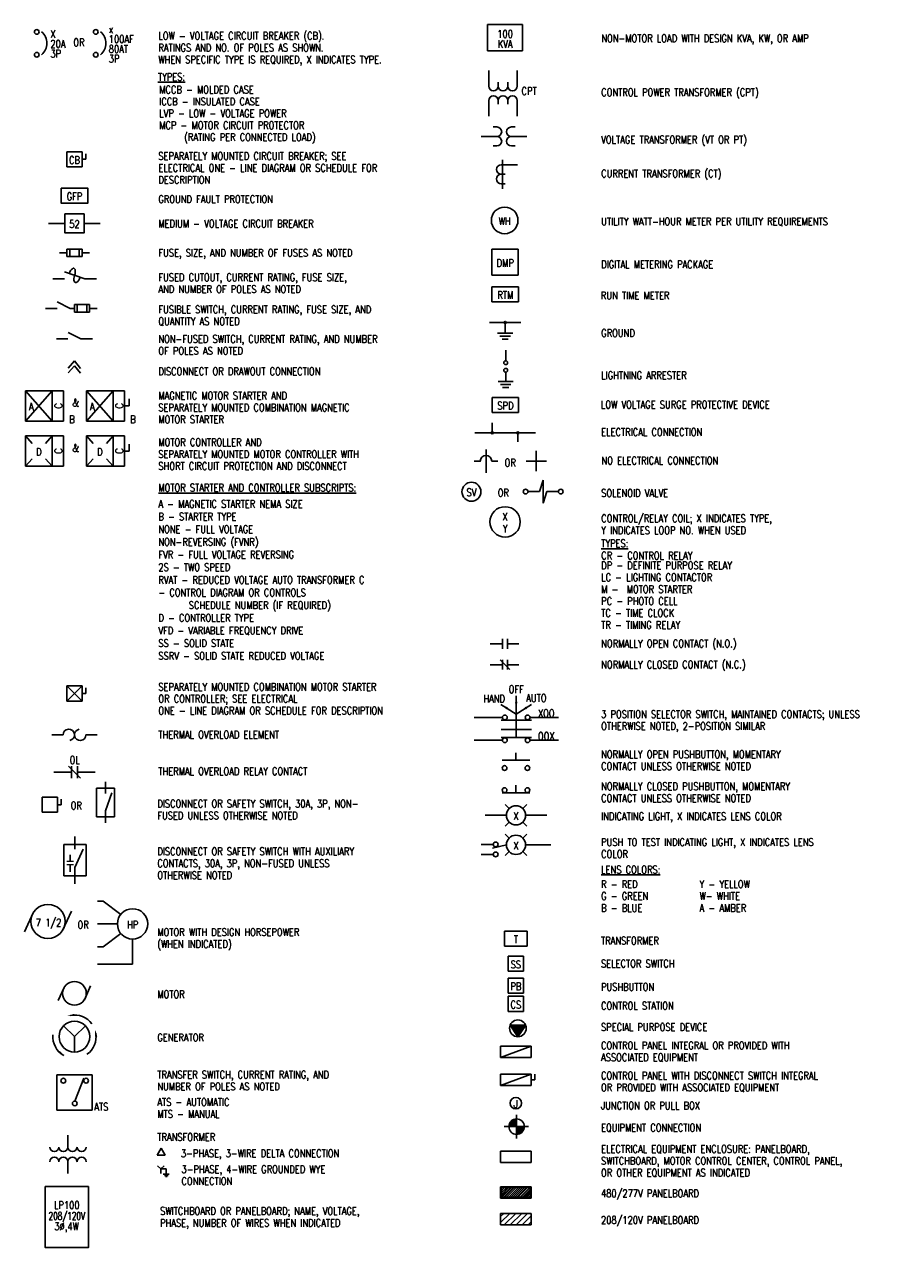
# Model space of a CAD drawing. Header units: inches. Extents: x 21.4 to 50, y 0.7 to 20.9.
# Tile 1 of 2: x 21.4 to 35.8, y 0.7 to 20.9. Entities that reach past the tile are written whole.
import ezdxf

# ---------------------------------------------------------------- set-up
doc = ezdxf.new("R2010")
doc.units = ezdxf.units.IN
doc.header["$MEASUREMENT"] = 0
doc.layers.add('E-ANNO-SYMB', color=2, linetype='Continuous')
doc.layers.add('E-ANNO-TEXT', color=2, linetype='Continuous')
doc.styles.add('Text', font='romans.shx', dxfattribs={"width": 0.8, "height": 0.125})
doc.dimstyles.get("Standard").update_dxf_attribs({"dimtxt": 0.18, "dimasz": 0.18, "dimexe": 0.18, "dimexo": 0.0625, "dimgap": 0.09, "dimtad": 0, "dimtih": 1, "dimtoh": 1, "dimdec": 4, "dimzin": 0, "dimdsep": 46, "dimtxsty": 'Standard', "dimcen": 0.09, "dimadec": 0, "dimazin": 0, "dimtfac": 1, "dimtdec": 4, "dimtofl": 0, "dimtmove": 0, "dimatfit": 3, "dimfxl": 1, "dimtolj": 1, "dimtzin": 0, "dimarcsym": 0})

# ---------------------------------------------------------------- blocks, each defined once
blk = doc.blocks.new('AEC Legend_dwg_NOC-501138-SYMBOLS AND ABBREVIATION')
at = {"lineweight": 9}
for p, q in [((-0.05, 0.1), (-0.05, -0.1)), ((0.05, 0.1), (0.05, -0.1))]:
    blk.add_line(p, q, dxfattribs=at)
blk = doc.blocks.new('MOTOR')
for p, q in [((-0.108, 0.061), (-0.171, -0.077)), ((0.105, -0.068), (0.17, 0.079))]:
    blk.add_line(p, q)
blk.add_circle((0, 0), 0.125)

msp = doc.modelspace()

# ---------------------------------------------------------------- linework, layer by layer
at = {"layer": 'E-ANNO-SYMB', "lineweight": -3}
for p, q in [((29.015, 20.426), (29.015, 20.859)), ((29.015, 20.859), (29.592, 20.859)), ((29.592, 20.859), (29.592, 20.426)), ((29.592, 20.426), (29.015, 20.426)), ((29.034, 20.101), (29.034, 19.844)), ((29.503, 19.844), (29.503, 20.101)), ((29.191, 19.844), (29.191, 19.907)), ((29.347, 19.844), (29.347, 19.907)), ((29.034, 19.607), (29.034, 19.35)), ((29.191, 19.607), (29.191, 19.545)), ((29.347, 19.545), (29.347, 19.607)), ((29.503, 19.35), (29.503, 19.607)), ((29.169, 19.172), (29.106, 19.172)), ((29.468, 19.172), (29.406, 19.172)), ((29.169, 19.016), (28.911, 19.016)), ((29.406, 19.016), (29.663, 19.016)), ((22.094, 18.765), (22.344, 18.765)), ((22.094, 18.515), (22.094, 18.765)), ((22.344, 18.765), (22.344, 18.515)), ((22.407, 18.64), (22.407, 18.731)), ((29.106, 18.859), (29.169, 18.859)), ((29.406, 18.859), (29.468, 18.859)), ((22.344, 18.64), (22.407, 18.64)), ((29.241, 18.551), (29.506, 18.551)), ((29.26, 18.156), (29.26, 18.633)), ((22.344, 18.515), (22.094, 18.515)), ((29.241, 18.395), (29.304, 18.395)), ((29.304, 18.238), (29.241, 18.238)), ((21.794, 17.586), (22.063, 17.586)), ((22.376, 17.586), (22.644, 17.586)), ((22.094, 17.038), (22.094, 17.163)), ((22.094, 17.163), (22.344, 17.163)), ((22.141, 17.163), (22.141, 17.038)), ((22.297, 17.163), (22.297, 17.038)), ((22.344, 17.163), (22.344, 17.038)), ((29.087, 16.731), (29.087, 17.164)), ((29.087, 17.164), (29.52, 17.164)), ((29.52, 17.164), (29.52, 16.731)), ((21.974, 17.1), (22.094, 17.1)), ((22.344, 17.038), (22.094, 17.038)), ((22.344, 17.1), (22.465, 17.1)), ((22.391, 16.672), (22.053, 16.786)), ((29.52, 16.731), (29.087, 16.731)), ((22.053, 16.672), (21.864, 16.672)), ((22.58, 16.672), (22.391, 16.672)), ((29.087, 16.294), (29.087, 16.544)), ((29.087, 16.544), (29.524, 16.544)), ((29.524, 16.544), (29.524, 16.294)), ((21.933, 16.187), (21.744, 16.187)), ((22.148, 16.187), (21.936, 16.294)), ((22.219, 16.187), (22.148, 16.187)), ((22.219, 16.124), (22.219, 16.249)), ((22.219, 16.249), (22.469, 16.249)), ((22.469, 16.124), (22.219, 16.124)), ((22.266, 16.124), (22.266, 16.249)), ((22.422, 16.124), (22.422, 16.249)), ((22.469, 16.249), (22.469, 16.124)), ((22.469, 16.187), (22.59, 16.187)), ((29.524, 16.294), (29.087, 16.294)), ((29.561, 15.955), (29.046, 15.955)), ((29.303, 15.78), (29.303, 15.955)), ((22.326, 15.684), (22.113, 15.791)), ((29.178, 15.78), (29.428, 15.78)), ((29.216, 15.73), (29.391, 15.73)), ((22.11, 15.684), (21.921, 15.684)), ((22.514, 15.684), (22.326, 15.684)), ((29.253, 15.68), (29.353, 15.68)), ((29.313, 15.325), (29.313, 15.5)), ((22.117, 15.204), (22.219, 15.322)), ((22.219, 15.322), (22.318, 15.2)), ((22.115, 15.126), (22.218, 15.244)), ((22.218, 15.244), (22.316, 15.122)), ((29.313, 15.137), (29.313, 14.986)), ((29.188, 14.986), (29.438, 14.986)), ((29.225, 14.936), (29.4, 14.936)), ((21.415, 14.832), (22.04, 14.832)), ((21.415, 14.332), (21.415, 14.832)), ((21.415, 14.832), (21.852, 14.332)), ((21.852, 14.832), (21.415, 14.332)), ((21.852, 14.332), (21.852, 14.832)), ((22.04, 14.832), (22.04, 14.332)), ((23.043, 14.832), (22.418, 14.832)), ((22.418, 14.832), (22.856, 14.332)), ((22.856, 14.832), (22.418, 14.332)), ((22.418, 14.332), (22.418, 14.832)), ((22.856, 14.332), (22.856, 14.832)), ((23.043, 14.332), (23.043, 14.832)), ((23.121, 14.582), (23.121, 14.696)), ((29.089, 14.473), (29.089, 14.723)), ((29.089, 14.723), (29.526, 14.723)), ((29.263, 14.886), (29.363, 14.886)), ((29.526, 14.723), (29.526, 14.473)), ((23.043, 14.582), (23.121, 14.582)), ((22.04, 14.332), (21.415, 14.332)), ((22.418, 14.332), (23.043, 14.332)), ((29.526, 14.473), (29.089, 14.473)), ((29.093, 14.304), (29.093, 14.138)), ((21.522, 13.966), (21.415, 14.089)), ((21.415, 14.089), (21.415, 13.589)), ((22.04, 14.089), (21.415, 14.089)), ((21.852, 14.089), (21.745, 13.966)), ((21.852, 13.589), (21.852, 14.089)), ((22.04, 13.589), (22.04, 14.089)), ((22.418, 13.589), (22.418, 14.089)), ((23.043, 14.089), (22.418, 14.089)), ((22.418, 14.089), (22.526, 13.966)), ((22.748, 13.966), (22.856, 14.089)), ((22.856, 14.089), (22.856, 13.589)), ((23.043, 13.589), (23.043, 14.089)), ((28.803, 14.138), (29.803, 14.138)), ((29.514, 13.992), (29.514, 14.138)), ((23.121, 13.839), (23.121, 13.953)), ((21.522, 13.712), (21.415, 13.589)), ((21.745, 13.712), (21.852, 13.589)), ((22.526, 13.712), (22.418, 13.589)), ((22.856, 13.589), (22.748, 13.712)), ((23.043, 13.839), (23.121, 13.839)), ((28.989, 13.482), (28.989, 13.866)), ((29.817, 13.506), (29.817, 13.842)), ((21.415, 13.589), (22.04, 13.589)), ((22.418, 13.589), (23.043, 13.589)), ((28.896, 13.674), (28.797, 13.674)), ((29.181, 13.674), (29.083, 13.674)), ((29.985, 13.674), (29.649, 13.674)), ((29.93, 13.359), (29.867, 13.172)), ((29.93, 12.984), (29.93, 13.359)), ((29.867, 13.172), (29.68, 13.172)), ((29.992, 13.172), (29.93, 12.984)), ((30.18, 13.172), (29.992, 13.172)), ((29.263, 10.747), (29.263, 10.587)), ((29.343, 10.747), (29.343, 10.587)), ((29.056, 10.667), (29.263, 10.667)), ((29.343, 10.667), (29.531, 10.667)), ((29.056, 10.323), (29.263, 10.323)), ((29.223, 10.403), (29.383, 10.243)), ((29.263, 10.403), (29.263, 10.243)), ((29.343, 10.403), (29.343, 10.243)), ((29.343, 10.323), (29.531, 10.323)), ((22.094, 9.974), (22.344, 9.974)), ((22.094, 9.724), (22.094, 9.974)), ((22.094, 9.974), (22.344, 9.724)), ((22.094, 9.724), (22.344, 9.974)), ((22.344, 9.974), (22.344, 9.724)), ((22.407, 9.849), (22.407, 9.941)), ((22.344, 9.724), (22.094, 9.724)), ((22.344, 9.849), (22.407, 9.849)), ((29.486, 9.125), (29.486, 9.512)), ((28.792, 9.455), (29.26, 9.455)), ((29.236, 9.41), (29.736, 9.41)), ((29.236, 9.259), (29.736, 9.259)), ((29.713, 9.455), (30.181, 9.455)), ((22.032, 9.169), (21.844, 9.169)), ((22.407, 9.169), (22.594, 9.169)), ((28.792, 9.08), (29.26, 9.08)), ((29.236, 9.125), (29.736, 9.125)), ((29.713, 9.08), (30.181, 9.08)), ((29.482, 8.75), (29.482, 8.875)), ((22.119, 8.655), (22.319, 8.455)), ((22.169, 8.655), (22.169, 8.455)), ((22.269, 8.655), (22.269, 8.455)), ((29.256, 8.75), (29.709, 8.75)), ((22.169, 8.555), (21.88, 8.555)), ((22.269, 8.555), (22.559, 8.555)), ((22.581, 8.294), (22.581, 7.821)), ((22.879, 8.294), (22.581, 8.294)), ((22.73, 8.203), (22.73, 8.398)), ((22.879, 7.821), (22.879, 8.294)), ((29.482, 8.215), (29.482, 8.34)), ((21.689, 7.895), (21.689, 8.145)), ((21.689, 8.145), (21.939, 8.145)), ((21.939, 8.145), (21.939, 7.895)), ((22.002, 8.02), (22.002, 8.111)), ((22.73, 7.918), (22.831, 8.216)), ((29.256, 8.215), (29.709, 8.215)), ((21.939, 7.895), (21.689, 7.895)), ((21.939, 8.02), (22.002, 8.02)), ((22.73, 7.721), (22.73, 7.918)), ((29.306, 8.021), (29.371, 7.956)), ((29.659, 8.021), (29.594, 7.956)), ((22.581, 7.821), (22.879, 7.821)), ((28.976, 7.845), (29.324, 7.845)), ((29.371, 7.733), (29.306, 7.668)), ((29.594, 7.733), (29.659, 7.668)), ((29.64, 7.845), (29.988, 7.845)), ((22.227, 7.289), (22.227, 7.499)), ((29.306, 7.536), (29.371, 7.47)), ((29.659, 7.536), (29.594, 7.47)), ((22.41, 7.366), (22.045, 7.366)), ((22.045, 7.366), (22.045, 6.848)), ((22.227, 6.985), (22.362, 7.287)), ((22.41, 6.848), (22.41, 7.366)), ((29.109, 7.366), (28.912, 7.366)), ((29.098, 7.307), (29.324, 7.359)), ((29.371, 7.247), (29.306, 7.182)), ((29.594, 7.247), (29.659, 7.182)), ((29.64, 7.359), (30.053, 7.359)), ((22.149, 7.084), (22.149, 7.194)), ((29.109, 7.202), (28.912, 7.202)), ((22.045, 6.848), (22.41, 6.848)), ((22.149, 6.917), (22.149, 7.028)), ((22.227, 6.715), (22.227, 6.985)), ((22.028, 5.959), (22.17, 6.27)), ((22.69, 6.433), (22.599, 6.433)), ((22.98, 6.215), (22.69, 6.433)), ((21.539, 6.238), (21.396, 5.927)), ((22.925, 6.058), (22.599, 6.058)), ((22.98, 5.901), (22.69, 5.683)), ((29.293, 5.941), (29.668, 5.941)), ((29.293, 5.691), (29.293, 5.941)), ((29.668, 5.941), (29.668, 5.691)), ((22.69, 5.683), (22.599, 5.683)), ((23.175, 5.808), (23.175, 5.397)), ((29.668, 5.691), (29.293, 5.691)), ((29.355, 5.528), (29.605, 5.528)), ((29.355, 5.278), (29.355, 5.528)), ((29.605, 5.528), (29.605, 5.278)), ((23.175, 5.397), (22.599, 5.397)), ((29.605, 5.278), (29.355, 5.278)), ((29.355, 5.167), (29.605, 5.167)), ((29.355, 4.917), (29.355, 5.167)), ((29.605, 5.167), (29.605, 4.917)), ((29.605, 4.917), (29.355, 4.917)), ((29.355, 4.867), (29.605, 4.867)), ((29.355, 4.617), (29.355, 4.867)), ((29.605, 4.867), (29.605, 4.617)), ((29.605, 4.617), (29.355, 4.617)), ((22.219, 4.203), (22.04, 4.382)), ((22.219, 4.203), (22.398, 4.382)), ((29.642, 4.393), (29.386, 4.393)), ((29.386, 4.393), (29.514, 4.201)), ((29.404, 4.366), (29.431, 4.393)), ((29.408, 4.36), (29.44, 4.393)), ((29.411, 4.355), (29.449, 4.393)), ((29.415, 4.35), (29.458, 4.393)), ((29.418, 4.345), (29.467, 4.393)), ((29.422, 4.339), (29.475, 4.393)), ((29.426, 4.334), (29.484, 4.393)), ((29.429, 4.329), (29.493, 4.393)), ((29.433, 4.323), (29.502, 4.393)), ((29.436, 4.318), (29.511, 4.393)), ((29.44, 4.313), (29.52, 4.393)), ((29.443, 4.308), (29.528, 4.393)), ((29.447, 4.302), (29.537, 4.393)), ((29.45, 4.297), (29.546, 4.393)), ((29.454, 4.292), (29.555, 4.393)), ((29.457, 4.286), (29.564, 4.393)), ((29.461, 4.281), (29.573, 4.393)), ((29.465, 4.276), (29.582, 4.393)), ((29.468, 4.27), (29.59, 4.393)), ((29.472, 4.265), (29.599, 4.393)), ((29.475, 4.26), (29.608, 4.393)), ((29.479, 4.255), (29.617, 4.393)), ((29.482, 4.249), (29.626, 4.393)), ((29.486, 4.244), (29.635, 4.393)), ((29.489, 4.239), (29.64, 4.389)), ((29.493, 4.233), (29.622, 4.363)), ((29.496, 4.228), (29.604, 4.336)), ((29.5, 4.223), (29.586, 4.309)), ((29.503, 4.217), (29.568, 4.283)), ((29.507, 4.212), (29.551, 4.256)), ((29.511, 4.207), (29.533, 4.229)), ((29.514, 4.201), (29.642, 4.393)), ((22.219, 4.203), (22.219, 3.95)), ((29.23, 3.858), (29.23, 4.046)), ((29.23, 4.046), (29.73, 4.046)), ((29.73, 4.046), (29.23, 3.858)), ((29.73, 4.046), (29.73, 3.858)), ((29.73, 3.858), (29.23, 3.858)), ((21.927, 3.575), (22.512, 3.575)), ((21.927, 2.991), (21.927, 3.575)), ((22.374, 3.52), (22.224, 3.142)), ((22.512, 3.575), (22.512, 2.991)), ((29.23, 3.4), (29.23, 3.587)), ((29.23, 3.587), (29.73, 3.587)), ((29.73, 3.587), (29.23, 3.4)), ((29.73, 3.587), (29.73, 3.4)), ((29.73, 3.493), (29.793, 3.493)), ((29.793, 3.493), (29.793, 3.585)), ((29.73, 3.4), (29.23, 3.4)), ((22.512, 2.991), (21.927, 2.991)), ((29.365, 2.727), (29.487, 2.849)), ((29.366, 2.736), (29.478, 2.848)), ((29.368, 2.747), (29.467, 2.847)), ((29.369, 2.722), (29.492, 2.845)), ((29.37, 2.759), (29.456, 2.844)), ((29.375, 2.773), (29.442, 2.839)), ((29.378, 2.722), (29.492, 2.836)), ((29.386, 2.792), (29.422, 2.828)), ((29.387, 2.722), (29.492, 2.827)), ((29.396, 2.722), (29.492, 2.818)), ((29.492, 2.914), (29.492, 2.527)), ((29.69, 2.722), (29.289, 2.722)), ((29.405, 2.722), (29.492, 2.809)), ((29.414, 2.722), (29.492, 2.801)), ((29.422, 2.722), (29.492, 2.792)), ((29.431, 2.722), (29.492, 2.783)), ((29.44, 2.722), (29.492, 2.774)), ((29.449, 2.722), (29.492, 2.765)), ((29.458, 2.722), (29.492, 2.756)), ((29.467, 2.722), (29.492, 2.747)), ((29.492, 2.694), (29.52, 2.722)), ((29.492, 2.686), (29.528, 2.722)), ((29.492, 2.677), (29.537, 2.722)), ((29.492, 2.668), (29.546, 2.722)), ((29.492, 2.659), (29.555, 2.722)), ((29.492, 2.65), (29.564, 2.722)), ((29.492, 2.641), (29.573, 2.722)), ((29.492, 2.633), (29.582, 2.722)), ((29.492, 2.624), (29.59, 2.722)), ((29.492, 2.615), (29.599, 2.722)), ((29.492, 2.606), (29.608, 2.722)), ((29.492, 2.597), (29.617, 2.722)), ((29.499, 2.596), (29.619, 2.715)), ((29.509, 2.597), (29.618, 2.705)), ((29.52, 2.598), (29.616, 2.694)), ((29.532, 2.602), (29.612, 2.682)), ((29.547, 2.608), (29.606, 2.667)), ((29.57, 2.622), (29.592, 2.644)), ((22.111, 2.386), (22.111, 2.581)), ((23.645, 2.367), (23.579, 2.254)), ((23.579, 2.254), (23.71, 2.254)), ((23.71, 2.254), (23.645, 2.367)), ((29.23, 2.317), (29.73, 2.317)), ((29.23, 2.129), (29.23, 2.317)), ((29.73, 2.317), (29.73, 2.129)), ((22.111, 1.95), (22.111, 2.145)), ((23.64, 2.025), (23.586, 2.078)), ((23.694, 2.078), (23.64, 2.025)), ((23.64, 2.025), (23.727, 2.025)), ((23.64, 1.95), (23.64, 2.025)), ((23.727, 2.025), (23.727, 1.942)), ((29.73, 2.129), (29.23, 2.129)), ((23.677, 1.942), (23.777, 1.942)), ((23.699, 1.92), (23.759, 1.92)), ((23.715, 1.899), (23.746, 1.899)), ((29.23, 1.733), (29.73, 1.733)), ((29.23, 1.546), (29.23, 1.733)), ((29.238, 1.56), (29.397, 1.719)), ((29.242, 1.602), (29.359, 1.719)), ((29.242, 1.595), (29.367, 1.719)), ((29.242, 1.665), (29.296, 1.719)), ((29.242, 1.633), (29.329, 1.719)), ((29.242, 1.564), (29.242, 1.719)), ((29.242, 1.719), (29.708, 1.719)), ((29.249, 1.56), (29.408, 1.719)), ((29.282, 1.56), (29.441, 1.719)), ((29.294, 1.56), (29.453, 1.719)), ((29.328, 1.56), (29.487, 1.719)), ((29.363, 1.56), (29.522, 1.719)), ((29.395, 1.56), (29.554, 1.719)), ((29.429, 1.56), (29.588, 1.719)), ((29.462, 1.56), (29.621, 1.719)), ((29.494, 1.56), (29.653, 1.719)), ((29.515, 1.56), (29.674, 1.719)), ((29.549, 1.56), (29.708, 1.719)), ((29.559, 1.56), (29.718, 1.72)), ((29.591, 1.56), (29.718, 1.687)), ((29.606, 1.56), (29.718, 1.672)), ((29.634, 1.56), (29.718, 1.645)), ((29.658, 1.56), (29.718, 1.62)), ((29.718, 1.56), (29.718, 1.72)), ((29.73, 1.733), (29.73, 1.546)), ((29.73, 1.546), (29.23, 1.546)), ((29.238, 1.56), (29.718, 1.56)), ((29.693, 1.56), (29.718, 1.585)), ((29.23, 1.294), (29.73, 1.294)), ((29.23, 1.106), (29.23, 1.294)), ((29.23, 1.243), (29.281, 1.294)), ((29.23, 1.145), (29.38, 1.294)), ((29.29, 1.106), (29.478, 1.294)), ((29.388, 1.106), (29.576, 1.294)), ((29.486, 1.106), (29.674, 1.294)), ((29.584, 1.106), (29.73, 1.252)), ((29.73, 1.294), (29.73, 1.106)), ((29.73, 1.106), (29.23, 1.106)), ((29.682, 1.106), (29.73, 1.154))]:
    msp.add_line(p, q, dxfattribs=at)
for points in [[(22.001, 18.166), (22.438, 18.166), (22.438, 17.916), (22.001, 17.916)], [(22.063, 17.742), (22.376, 17.742), (22.376, 17.43), (22.063, 17.43)], [(21.737, 1.735), (22.449, 1.735), (22.449, 0.732), (21.737, 0.732)]]:
    msp.add_lwpolyline(points, close=True, dxfattribs=at)
for centre, radius in [((21.598, 20.736), 0.0391), ((22.57, 20.736), 0.0391), ((21.598, 20.361), 0.0391), ((22.57, 20.361), 0.0391), ((29.296, 17.635), 0.219), ((29.303, 15.955), 0.0175), ((29.313, 15.293), 0.0312), ((29.313, 15.168), 0.0312), ((29.093, 14.138), 0.0175), ((29.514, 14.138), 0.0175), ((28.749, 13.17), 0.156), ((29.641, 13.172), 0.0391), ((30.219, 13.172), 0.0391), ((29.303, 12.673), 0.25), ((29.299, 9.455), 0.0391), ((29.674, 9.455), 0.0391), ((29.299, 9.08), 0.0391), ((29.674, 9.08), 0.0391), ((29.295, 8.623), 0.0391), ((29.67, 8.623), 0.0391), ((29.295, 8.259), 0.0391), ((29.67, 8.259), 0.0391), ((29.482, 7.845), 0.158), ((29.482, 7.359), 0.158), ((29.148, 7.366), 0.0391), ((29.148, 7.202), 0.0391), ((21.783, 6.099), 0.281), ((23.175, 6.058), 0.25), ((22.219, 4.203), 0.253), ((29.514, 4.34), 0.138), ((22.036, 3.478), 0.0391), ((22.411, 3.478), 0.0391), ((22.224, 3.103), 0.0391), ((29.48, 3.108), 0.0938), ((29.492, 2.722), 0.127)]:
    msp.add_circle(centre, radius, dxfattribs=at)
for centre, radius, start, end in [((21.521, 20.55), 0.244, 309.5549, 50.1472), ((22.493, 20.55), 0.244, 309.5549, 50.1472), ((29.112, 19.844), 0.0781, 180, 0), ((29.269, 19.844), 0.0781, 180, 0), ((29.425, 19.844), 0.0781, 180, 0), ((29.112, 19.607), 0.0781, 0, 180), ((29.269, 19.607), 0.0781, 0, 180), ((29.425, 19.607), 0.0781, 0, 180), ((29.169, 19.094), 0.0781, 270, 90), ((29.406, 19.094), 0.0781, 90, 270), ((29.169, 18.938), 0.0781, 270, 90), ((29.406, 18.938), 0.0781, 90, 270), ((29.241, 18.473), 0.0781, 90, 270), ((29.241, 18.316), 0.0781, 90, 270), ((28.989, 13.674), 0.094, 0, 180), ((22.126, 9.169), 0.0937, 281.9585, 180), ((22.313, 9.169), 0.0937, 101.9585, 0), ((22.219, 4.203), 0.356, 36.0274, 100.3268), ((22.219, 4.203), 0.356, 175.3081, 240.6022), ((22.219, 4.203), 0.356, 305.351, 9.1255), ((21.886, 2.386), 0.075, 180, 0), ((21.886, 2.145), 0.075, 0, 180), ((22.036, 2.386), 0.075, 180, 0), ((22.036, 2.145), 0.075, 0, 180), ((22.186, 2.386), 0.075, 180, 0), ((22.186, 2.145), 0.075, 0, 180), ((22.336, 2.386), 0.075, 180, 0), ((22.336, 2.145), 0.075, 0, 180)]:
    msp.add_arc(centre, radius, start, end, dxfattribs=at)
for centre, start_param, end_param in [((22.177, 16.744), 4.712389, 7.853982), ((22.267, 16.714), 1.570796, 4.712389)]:
    msp.add_ellipse(centre, major_axis=(0.034, 0.102), ratio=0.44194, start_param=start_param, end_param=end_param, dxfattribs=at)
for points in [[(22.217, 4.579), (22.222, 4.541), (22.104, 4.544)], [(22.595, 4.206), (22.556, 4.201), (22.56, 4.319)], [(21.956, 3.936), (21.979, 3.967), (22.06, 3.881)]]:
    msp.add_solid(points, dxfattribs=at)

# ---------------------------------------------------------------- block references
at = {"layer": 'E-ANNO-SYMB', "lineweight": -3, "xscale": 0.5625, "yscale": 0.5625, "zscale": 0.5625, "rotation": 270}
msp.add_blockref('AEC Legend_dwg_NOC-501138-SYMBOLS AND ABBREVIATION', (22.149, 7.056), dxfattribs=at)
at = {"layer": 'E-ANNO-SYMB', "lineweight": -3, "xscale": 1.560302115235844, "yscale": 1.560302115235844, "zscale": 1.560302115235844}
msp.add_blockref('MOTOR', (22.219, 4.916), dxfattribs=at)

# ---------------------------------------------------------------- texts
at = {"layer": 'E-ANNO-TEXT', "lineweight": -3, "char_height": 0.125, "style": 'Text'}
for s, insert, width, attachment_point, line_spacing_factor in [('\\W0.8000;X 20A 3P', (21.823, 20.764), 0.25843, 1, 0.777143), ('\\W0.8000;x 100AF 80AT 3P', (22.783, 20.843), 0.42593, 1, 0.777143), ('LOW - VOLTAGE CIRCUIT BREAKER (CB).\\PRATINGS AND NO. OF POLES AS SHOWN.\\PWHEN SPECIFIC TYPE IS REQUIRED, X INDICATES TYPE.', (23.599, 20.735), 4.29712, 1, 0.938532), ('100', (29.303, 20.765), 0.26078, 2, 0.938532), ('OR', (22.292, 20.626), 0.23333, 2, 0.938532), ('KVA', (29.303, 20.601), 0.31225, 2, 0.938532), ('NON-MOTOR LOAD WITH DESIGN KVA, KW, OR AMP', (30.886, 20.693), 4.69658, 1, 0.938532), ('\\LTYPES:', (23.592, 20.059), 0.55244, 1, 0.938532), ('MCCB - MOLDED CASE\\PICCB - INSULATED CASE\\PLVP - LOW - VOLTAGE POWER\\PMCP - MOTOR CIRCUIT PROTECTOR\\P      (RATING PER CONNECTED LOAD)', (23.613, 19.849), 3.33257, 1, 0.938532), ('CPT', (29.573, 19.825), 0.3111, 1, 0.938532), ('CONTROL POWER TRANSFORMER (CPT)', (30.884, 19.805), 3.64887, 1, 0.938532), ('VOLTAGE TRANSFORMER (VT OR PT)', (30.884, 19.025), 3.56461, 1, 0.938532), ('SEPARATELY MOUNTED CIRCUIT BREAKER; SEE\\PELECTRICAL ONE - LINE DIAGRAM OR SCHEDULE FOR\\PDESCRIPTION', (23.599, 18.756), 4.13585, 1, 0.938532), ('CB', (22.219, 18.69), 0.21617, 2, 0.938532), ('CURRENT TRANSFORMER (CT)', (30.884, 18.468), 3.41141, 1, 0.938532), ('GFP', (22.219, 18.092), 0.32025, 2, 0.938532), ('GROUND FAULT PROTECTION', (23.599, 18.047), 2.29096, 1, 0.938532), ('52', (22.219, 17.636), 0.17385, 2, 0.938532), ('MEDIUM - VOLTAGE CIRCUIT BREAKER', (23.599, 17.644), 2.96693, 1, 0.938532), ('WH', (29.296, 17.685), 0.25849, 2, 0.938532), ('UTILITY WATT-HOUR METER PER UTILITY REQUIREMENTS', (30.884, 17.679), 4.85891, 1, 0.938532), ('FUSE, SIZE, AND NUMBER OF FUSES AS NOTED', (23.599, 17.164), 4.4163, 1, 0.938532), ('DMP', (29.305, 16.996), 0.34542, 2, 0.938532), ('DIGITAL METERING PACKAGE', (30.884, 16.973), 3.4801, 1, 0.938532), ('FUSED CUTOUT, CURRENT RATING, FUSE SIZE,\\PAND NUMBER OF POLES AS NOTED', (23.599, 16.761), 3.63145, 1, 0.938532), ('RTM', (29.306, 16.469), 0.33627, 2, 0.938532), ('RUN TIME METER', (30.879, 16.461), 2.34384, 1, 0.938532), ('FUSIBLE SWITCH, CURRENT RATING, FUSE SIZE, AND\\PQUANTITY AS NOTED', (23.599, 16.232), 4.09125, 1, 0.938532), ('NON-FUSED SWITCH, CURRENT RATING, AND NUMBER\\POF POLES AS NOTED', (23.599, 15.746), 4.19075, 1, 0.938532), ('GROUND', (30.884, 15.844), 1.78722, 1, 0.938532), ('DISCONNECT OR DRAWOUT CONNECTION', (23.599, 15.213), 3.24029, 1, 0.938532), ('LIGHTNING ARRESTER', (30.884, 15.148), 4.32567, 1, 0.938532), ('&', (22.187, 14.697), 0.10408, 1, 0.938532), ('MAGNETIC MOTOR STARTER AND\\PSEPARATELY MOUNTED COMBINATION MAGNETIC\\PMOTOR STARTER', (23.599, 14.813), 3.85563, 1, 0.938532), ('A', (21.508, 14.632), 0.10408, 2, 0.938532), ('A', (22.512, 14.632), 0.10408, 2, 0.938532), ('SPD', (29.308, 14.649), 0.32025, 2, 0.938532), ('LOW VOLTAGE SURGE PROTECTIVE DEVICE', (30.879, 14.666), 4.34607, 1, 0.938532), ('B', (22.133, 14.422), 0.10408, 1, 0.938532), ('B', (23.137, 14.422), 0.10408, 1, 0.938532), ('ELECTRICAL CONNECTION', (30.884, 14.214), 4.35629, 1, 0.938532), ('D', (21.633, 13.889), 0.11209, 2, 0.938532), ('&', (22.187, 13.953), 0.10408, 1, 0.938532), ('D', (22.637, 13.889), 0.11209, 2, 0.938532), ('MOTOR CONTROLLER AND\\PSEPARATELY MOUNTED MOTOR CONTROLLER WITH\\PSHORT CIRCUIT PROTECTION AND DISCONNECT', (23.599, 14.046), 4.01919, 1, 0.938532), ('OR', (29.387, 13.711), 0.23333, 2, 0.938532), ('NO ELECTRICAL CONNECTION', (30.889, 13.745), 4.31335, 1, 0.938532), ('\\LMOTOR STARTER AND CONTROLLER SUBSCRIPTS:', (23.599, 13.298), 3.90939, 1, 0.938532), ('SV', (28.749, 13.221), 0.20817, 2, 0.938532), ('OR', (29.274, 13.216), 0.23333, 2, 0.938532), ('SOLENOID VALVE', (30.884, 13.21), 4.36395, 1, 0.938532), ('X', (29.303, 12.824), 0.10408, 2, 0.938532), ('CONTROL/RELAY COIL; X INDICATES TYPE,\\PY INDICATES LOOP NO. WHEN USED', (30.884, 12.793), 4.39628, 1, 0.938532), ('Y', (29.303, 12.623), 0.1018, 2, 0.938532), ('\\LTYPES:', (30.884, 12.382), 1.67246, 1, 0.938532), ('CR - CONTROL RELAY', (30.884, 12.181), 3.56995, 1, 0.938532), ('DP - DEFINITE PURPOSE RELAY\\PLC - LIGHTING CONTACTOR\\PM -  MOTOR STARTER\\PPC - PHOTO CELL\\PTC - TIME CLOCK\\PTR - TIMING RELAY', (30.884, 12.019), 3.79183, 1, 0.938532), ('NORMALLY OPEN CONTACT (N.O.)', (30.884, 10.734), 3.95285, 1, 0.938532), ('NORMALLY CLOSED CONTACT (N.C.)', (30.884, 10.388), 3.88399, 1, 0.938532), ('SEPARATELY MOUNTED COMBINATION MOTOR STARTER\\POR CONTROLLER; SEE ELECTRICAL\\PONE - LINE DIAGRAM OR SCHEDULE FOR DESCRIPTION', (23.599, 10.021), 4.38291, 1, 0.938532), ('OFF', (29.486, 9.982), 0.3111, 2, 0.938532), ('HAND', (29.123, 9.827), 0.44035, 2, 0.938532), ('AUTO', (29.818, 9.837), 0.43234, 2, 0.938532), ('XOO', (29.843, 9.586), 0.34656, 1, 0.938532), ('3 POSITION SELECTOR SWITCH, MAINTAINED CONTACTS; UNLESS\\POTHERWISE NOTED, 2-POSITION SIMILAR', (30.883, 9.571), 5.07031, 1, 0.938532), ('THERMAL OVERLOAD ELEMENT', (23.599, 9.235), 2.43164, 1, 0.938532), ('OOX', (29.843, 9.211), 0.34656, 1, 0.938532), ('NORMALLY OPEN PUSHBUTTON, MOMENTARY\\PCONTACT UNLESS OTHERWISE NOTED', (30.883, 8.911), 4.34416, 1, 0.938532), ('OL', (22.223, 8.818), 0.20817, 2, 0.938532), ('THERMAL OVERLOAD RELAY CONTACT', (23.599, 8.632), 3.0001, 1, 0.938532), ('NORMALLY CLOSED PUSHBUTTON, MOMENTARY\\PCONTACT UNLESS OTHERWISE NOTED', (30.883, 8.384), 4.64255, 1, 0.938532), ('OR', (22.249, 8.068), 0.23333, 2, 0.938532), ('DISCONNECT OR SAFETY SWITCH, 30A, 3P, NON-\\PFUSED UNLESS OTHERWISE NOTED', (23.582, 8.099), 4.2388, 1, 0.938532), ('X', (29.482, 7.895), 0.10408, 2, 0.938532), ('INDICATING LIGHT, X INDICATES LENS COLOR', (30.883, 7.892), 4.55074, 1, 0.938532), ('PUSH TO TEST INDICATING LIGHT, X INDICATES LENS\\PCOLOR', (30.883, 7.466), 4.70376, 1, 0.938532), ('DISCONNECT OR SAFETY SWITCH WITH AUXILIARY\\PCONTACTS, 30A, 3P, NON-FUSED UNLESS\\POTHERWISE NOTED', (23.582, 7.313), 3.90481, 1, 0.938532), ('X', (29.482, 7.409), 0.10408, 2, 0.938532), ('\\LLENS COLORS:', (30.883, 7.013), 1.15177, 1, 0.938532), ('R - RED\\PG - GREEN\\PB - BLUE', (30.883, 6.774), 1.38321, 1, 0.938532), ('Y - YELLOW\\PW- WHITE\\PA - AMBER', (32.502, 6.774), 1.66238, 1, 0.938532), ('7 1/2', (21.793, 6.143), 0.51672, 2, 0.938532), ('OR', (22.362, 6.106), 0.23333, 2, 0.938532), ('HP', (23.175, 6.108), 0.21617, 2, 0.938532), ('MOTOR WITH DESIGN HORSEPOWER\\P(WHEN INDICATED)', (23.582, 5.985), 2.84454, 1, 0.938532), ('T', (29.48, 5.866), 0.09493, 2, 0.938532), ('TRANSFORMER', (30.881, 5.845), 2.91552, 1, 0.938532), ('SS', (29.48, 5.453), 0.20817, 2, 0.938532), ('SELECTOR SWITCH', (30.881, 5.467), 2.93083, 1, 0.938532), ('PB', (29.48, 5.092), 0.20817, 2, 0.938532), ('PUSHBUTTON', (30.881, 5.084), 2.52531, 1, 0.938532), ('MOTOR', (23.582, 4.963), 0.57875, 1, 0.938532), ('CS', (29.48, 4.792), 0.21617, 2, 0.938532), ('CONTROL STATION', (30.881, 4.774), 3.81071, 1, 0.938532), ('GENERATOR', (23.582, 4.251), 0.98593, 1, 0.938532), ('SPECIAL PURPOSE DEVICE', (30.881, 4.422), 3.68053, 1, 0.938532), ('CONTROL PANEL INTEGRAL OR PROVIDED WITH\\PASSOCIATED EQUIPMENT', (30.881, 4.12), 4.52974, 1, 0.938532), ('TRANSFER SWITCH, CURRENT RATING, AND\\PNUMBER OF POLES AS NOTED', (23.582, 3.64), 3.38783, 1, 0.938532), ('CONTROL PANEL WITH DISCONNECT SWITCH INTEGRAL\\POR PROVIDED WITH ASSOCIATED EQUIPMENT', (30.881, 3.624), 4.71336, 1, 0.938532), ('ATS', (22.661, 3.111), 0.3031, 2, 0.938532), ('ATS - AUTOMATIC\\PMTS - MANUAL', (23.582, 3.188), 1.35765, 1, 0.938532), ('J', (29.48, 3.158), 0.07778, 2, 0.938532), ('JUNCTION OR PULL BOX', (30.881, 3.131), 3.81053, 1, 0.938532), ('EQUIPMENT CONNECTION', (30.881, 2.767), 3.84113, 1, 0.938532), ('TRANSFORMER', (23.582, 2.613), 1.20095, 1, 0.938532), ('ELECTRICAL EQUIPMENT ENCLOSURE: PANELBOARD,\\PSWITCHBOARD, MOTOR CONTROL CENTER, CONTROL PANEL,\\POR OTHER EQUIPMENT AS INDICATED', (30.881, 2.417), 5.08093, 1, 0.938532), ('3-PHASE, 3-WIRE DELTA CONNECTION', (23.97, 2.344), 3.41382, 1, 0.938532), ('3-PHASE, 4-WIRE GROUNDED WYE\\PCONNECTION', (23.979, 2.083), 3.40997, 1, 0.938532), ('480/277V PANELBOARD', (30.881, 1.686), 3.98568, 1, 0.938532), ('LP100', (22.093, 1.493), 0.30121, 2, 0.938532), ('{\\W0.7;208/120V}', (22.093, 1.315), 0.44609, 2, 0.938532), ('SWITCHBOARD OR PANELBOARD; NAME, VOLTAGE,\\PPHASE, NUMBER OF WIRES WHEN INDICATED', (23.628, 1.396), 3.95514, 1, 0.938532), ('208/120V PANELBOARD', (30.881, 1.247), 3.8135, 1, 0.938532), ('3∅,4W', (22.089, 1.142), 0.48888, 2, 0.938532)]:
    msp.add_mtext(s, dxfattribs=dict(at, insert=insert, width=width, attachment_point=attachment_point, line_spacing_factor=line_spacing_factor))
at = {"layer": 'E-ANNO-TEXT', "lineweight": -3, "char_height": 0.125, "width": 0.11209, "attachment_point": 2, "rotation": 90, "line_spacing_factor": 0.938532, "style": 'Text'}
for insert in [(21.893, 14.583), (22.896, 14.583), (21.893, 13.84), (22.896, 13.84)]:
    msp.add_mtext('C', dxfattribs=dict(at, insert=insert))
at = {"layer": 'E-ANNO-TEXT', "lineweight": -3, "insert": (23.599, 13.032), "char_height": 0.125, "width": 3.85729, "attachment_point": 1, "style": 'Text'}
msp.add_mtext('A - MAGNETIC STARTER NEMA SIZE \\PB - STARTER TYPE  \\PNONE - FULL VOLTAGE \\PNON-REVERSING (FVNR)  \\PFVR - FULL VOLTAGE REVERSING  \\P2S - TWO SPEED  \\PRVAT - REDUCED VOLTAGE AUTO TRANSFORMER C - CONTROL DIAGRAM OR CONTROLS     ^I^ISCHEDULE NUMBER (IF REQUIRED) \\PD - CONTROLLER TYPE  \\PVFD - VARIABLE FREQUENCY DRIVE  \\PSS - SOLID STATE  \\PSSRV - SOLID STATE REDUCED VOLTAGE', dxfattribs=at)

# ---------------------------------------------------------------- leaders
at = {"layer": 'E-ANNO-SYMB', "lineweight": -3}
for points in [[(29.232, 9.671), (29.486, 9.512)], [(29.486, 9.811), (29.486, 9.512)], [(29.74, 9.671), (29.486, 9.512)]]:
    msp.add_leader(points, dimstyle='Standard', override={"dimscale": 0, "dimasz": 0.125, "dimgap": 0.03125, "dimtad": 0}, dxfattribs=at)

doc.saveas('drawing.dxf')
